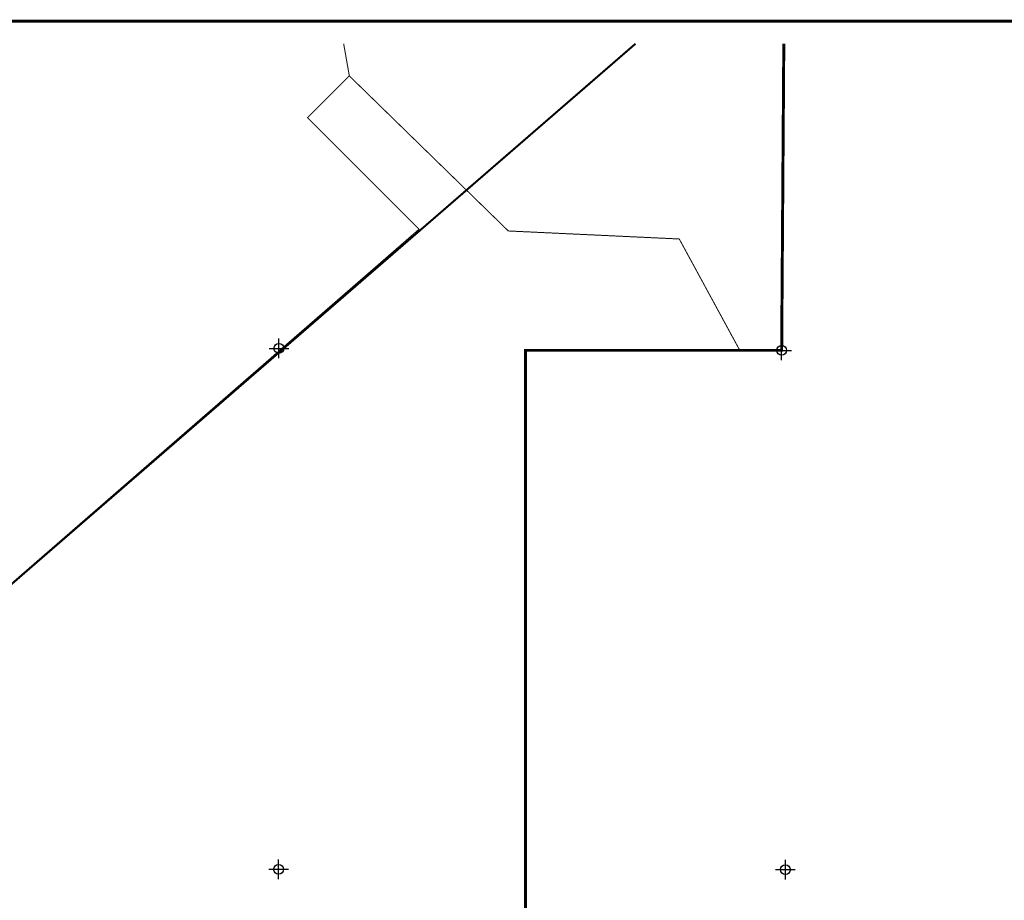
# Model space of a CAD drawing. Extents: x 213301 to 312511, y 784905 to 806134.
# Tile 5 of 7: x 254813 to 264806, y 797196 to 806134. Entities that reach past the tile are written whole.
import ezdxf

# ---------------------------------------------------------------- set-up
doc = ezdxf.new("R2010")
doc.units = 0
doc.header["$LTSCALE"] = 800
doc.header["$PDMODE"] = 34
doc.header["$PDSIZE"] = 100
doc.linetypes.add('DASHED', pattern=[0])
for name, color, linetype in [('AIR', 10, 'CONTINUOUS'), ('BORDER', 1, 'CONTINUOUS'), ('SEC', 2, 'CONTINUOUS'), ('SUBBASINS', 6, 'DASHED'), ('WSHEDS', 11, 'CONTINUOUS')]:
    doc.layers.add(name, color=color, linetype=linetype)

msp = doc.modelspace()

# ---------------------------------------------------------------- linework, layer by layer
at = {"layer": 'AIR', "color": 0, "const_width": 20}
msp.add_lwpolyline([(261063.5, 805890.8), (252149, 798169), (252146.7, 797450.7), (248409, 797450.7), (247896, 796958), (247896, 793758), (246899, 793758), (246899, 792175), (244144, 792175), (242278, 792175), (242278, 801166), (243741, 801166), (243741, 802762), (245472, 802762), (245472, 805027), (242639, 805027), (242639, 805890.8)], dxfattribs=at)
at = {"layer": 'BORDER', "color": 0, "const_width": 29.7}
msp.add_lwpolyline([(238520.7, 784919.6), (271190.7, 784919.6), (271190.7, 806119.6), (238520.7, 806119.6)], close=True, dxfattribs=at)
at = {"layer": 'SEC', "color": 0}
for p in [(257443.9, 802797.6), (262546.3, 802778.3), (257440.3, 797510.7), (262584.7, 797508)]:
    msp.add_point(p, dxfattribs=at)
at = {"layer": 'SUBBASINS', "color": 0, "linetype": 'DASHED', "const_width": 10}
for points in [[(240149, 788026), (246475.5, 788026), (246475.5, 788926), (248738.3, 791188.7), (249657.5, 790269.5), (249657.5, 789969.5), (249957.5, 789969.5), (250311.1, 790323), (250511.1, 790323), (250511.1, 792190.1), (251011.1, 792190.1), (251011.1, 794830.1), (252116.9, 794830.1), (252149, 798169), (258865.9, 804007.9), (257734.5, 805139.3), (258158.8, 805563.6), (258101.1, 805890.8)], [(262121.4, 802778.3), (261507.1, 803908.6), (259772.3, 803990), (258158.8, 805563.6)]]:
    msp.add_lwpolyline(points, dxfattribs=at)
at = {"layer": 'WSHEDS', "color": 0, "const_width": 30}
msp.add_lwpolyline([(262568.1, 805890.8), (262546.3, 802778.3), (259946.3, 802778.3), (259946.3, 792267.1), (257386.6, 792224.2), (257579.5, 785343), (245788.8, 785382.5), (241460.2, 785442.7)], dxfattribs=at)

doc.saveas('drawing.dxf')
